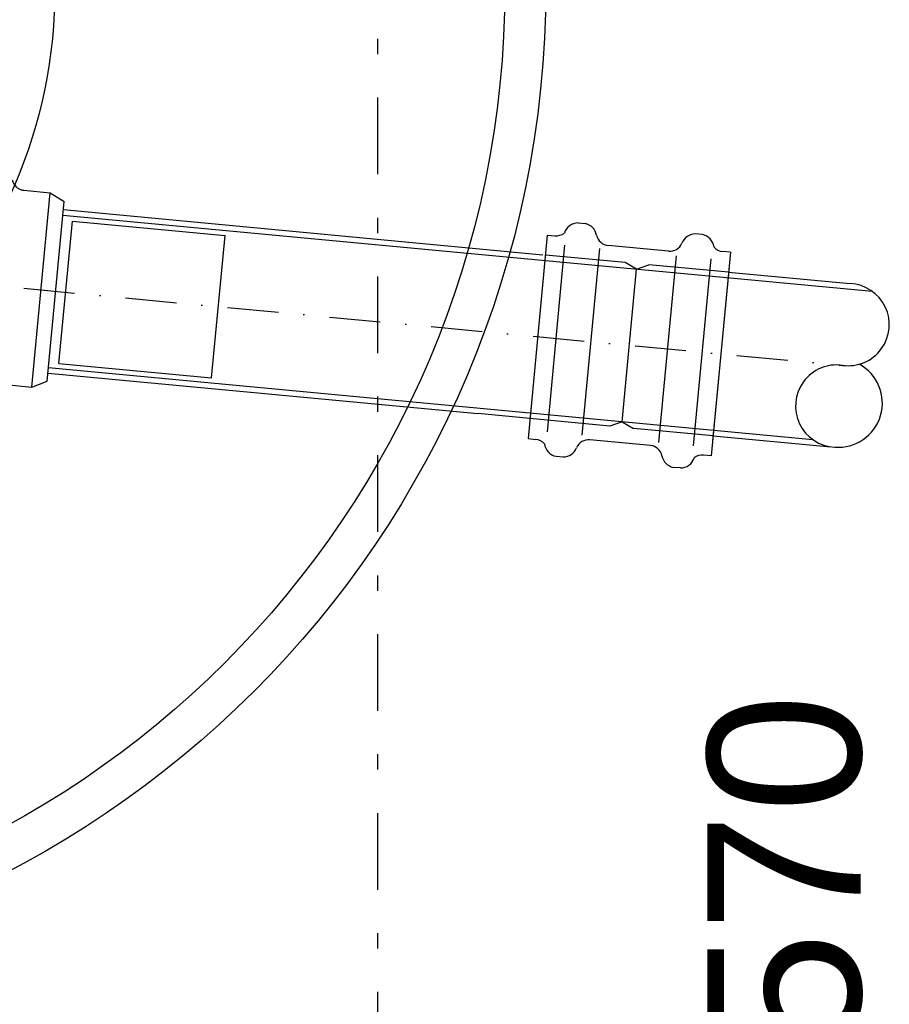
# Model space of a CAD drawing. Extents: x -12025 to 39812, y -28775 to 12.
# Tile 41 of 90: x 17278 to 18129, y -7353 to -6390. Entities that reach past the tile are written whole.
import ezdxf

# ---------------------------------------------------------------- set-up
doc = ezdxf.new("R2010")
doc.units = 0
doc.header["$MEASUREMENT"] = 0
for name, pattern in [('DASHDOT', [1, 0.5, -0.25, 0, -0.25]), ('Dashed_1', [1905, 1270, -635]), ('Čerchovaná S', [175, 75, -42.5, 15, -42.5])]:
    doc.linetypes.add(name, pattern=pattern)
for name, color, linetype in [('OÚ Dukovany půdorys kóty 1NP', 7, 'Continuous'), ('OÚ Dukovany půdorys podklad 1NP', 7, 'Continuous'), ('OÚ Dukovany zásuvky', 92, 'Continuous')]:
    doc.layers.add(name, color=color, linetype=linetype)
doc.styles.add('Arial', font='txt')
doc.linetypes.add('VODA_PITNA_PODZ', pattern='A,35,-15,[117,Cadkon.shx,S=1.25,R=0,X=0,Y=0],-50', length=100)

msp = doc.modelspace()

# ---------------------------------------------------------------- linework, layer by layer
at = {"layer": 'OÚ Dukovany půdorys podklad 1NP', "color": 154, "linetype": 'Čerchovaná S'}
msp.add_line((17628.43, -25791.13), (17628.43, -1625.04), dxfattribs=at)
at = {"layer": 'OÚ Dukovany zásuvky', "linetype": 'DASHDOT', "ltscale": 100}
msp.add_line((15687.43, -6502.61), (18082.79, -6728.1), dxfattribs=at)
at = {"layer": 'OÚ Dukovany zásuvky', "linetype": 'Dashed_1', "ltscale": 80}
for p, q in [((17282.25, -6556.83), (17307.96, -6559.25)), ((17290.07, -6749.42), (17307.96, -6559.25)), ((17307.96, -6559.25), (17321.65, -6567.68)), ((17305.08, -6743.69), (17321.65, -6567.68)), ((17321.46, -6569.67), (17321.46, -6569.67)), ((17320.89, -6575.68), (17789.82, -6619.81)), ((17316.51, -6726.35), (17329.63, -6586.97)), ((17320.39, -6581.02), (18111.75, -6655.49)), ((17329.63, -6586.97), (17478.97, -6601.02)), ((17465.85, -6740.41), (17478.97, -6601.02)), ((17306.34, -6730.36), (18053.82, -6800.7)), ((17316.51, -6726.35), (17465.85, -6740.41)), ((17305.83, -6735.69), (17726.34, -6775.26)), ((17264.35, -6747), (17290.07, -6749.42)), ((17290.07, -6749.42), (17305.08, -6743.69)), ((17305.08, -6743.69), (17305.08, -6743.69))]:
    msp.add_line(p, q, dxfattribs=at)
at = {"layer": 'OÚ Dukovany zásuvky', "linetype": 'Continuous'}
for p, q in [((17824.27, -6588.75), (17831.11, -6589.39)), ((17794.09, -6600.6), (17775.34, -6799.81)), ((17794.09, -6600.6), (17794.09, -6600.6)), ((17794.09, -6600.6), (17801.7, -6601.32)), ((17945.86, -6600.19), (17939.02, -6599.55)), ((17792.75, -6614.87), (17776.69, -6785.54)), ((17912.85, -6616.34), (17853.69, -6610.77)), ((17973.3, -6617.47), (17954.55, -6816.67)), ((17973.3, -6617.47), (17965.69, -6616.75)), ((17973.3, -6617.47), (17973.3, -6617.47)), ((17971.96, -6631.73), (17955.89, -6802.41)), ((17971.46, -6637.07), (18090.32, -6648.09)), ((17777.19, -6780.21), (17726.34, -6775.26)), ((17775.34, -6799.81), (17782.96, -6800.52)), ((17894.96, -6806.51), (17835.79, -6800.94)), ((17956.41, -6796.92), (18071.49, -6807.75)), ((17802.78, -6817.09), (17809.62, -6817.73)), ((17954.55, -6816.67), (17946.94, -6815.96)), ((17924.37, -6828.53), (17917.53, -6827.89))]:
    msp.add_line(p, q, dxfattribs=at)
at = {"layer": 'OÚ Dukovany zásuvky', "linetype": 'Dashed_1'}
for p, q in [((17794.23, -6793.25), (17811.42, -6610.57)), ((17828.19, -6796.44), (17845.38, -6613.77)), ((17903.26, -6803.51), (17920.45, -6620.83)), ((17937.22, -6806.71), (17954.42, -6624.03))]:
    msp.add_line(p, q, dxfattribs=at)
at = {"layer": 'OÚ Dukovany zásuvky', "linetype": 'Dashed_1', "ltscale": 100}
for p, q in [((17870.26, -6627.54), (17792.25, -6620.2)), ((17881.35, -6633.97), (17870.26, -6627.54)), ((17867.29, -6783.31), (17881.35, -6633.97)), ((17881.35, -6633.97), (17893.45, -6629.73)), ((17971.46, -6637.07), (17893.45, -6629.73)), ((17855.2, -6787.55), (17777.19, -6780.21)), ((17867.29, -6783.31), (17855.2, -6787.55)), ((17867.29, -6783.31), (17878.39, -6789.73)), ((17956.4, -6797.08), (17878.39, -6789.73))]:
    msp.add_line(p, q, dxfattribs=at)
at = {"layer": 'OÚ Dukovany zásuvky', "linetype": 'VODA_PITNA_PODZ'}
msp.add_circle((16817.61, -6357.88), 975, dxfattribs=at)
at = {"layer": 'OÚ Dukovany zásuvky', "linetype": 'VODA_PITNA_PODZ', "ltscale": 100}
msp.add_circle((16817.61, -6357.88), 935, dxfattribs=at)
at = {"layer": 'OÚ Dukovany zásuvky', "linetype": 'Continuous'}
msp.add_circle((16817.61, -6357.88), 495, dxfattribs=at)
at = {"layer": 'OÚ Dukovany zásuvky', "linetype": 'Dashed_1', "ltscale": 80}
msp.add_arc((17283.45, -6544.03), 12.86, -167.56454, -95.37648, dxfattribs=at)
at = {"layer": 'OÚ Dukovany zásuvky', "linetype": 'Continuous'}
for centre, radius, start, end in [((17824.32, -6602.89), 14.14, 90.19137, 162.57962), ((17802.91, -6588.52), 12.86, -95.37648, -52.00804), ((17828.42, -6603.27), 14.14, 10.32916, 79.05567), ((17854.89, -6597.97), 12.86, -167.56454, -95.37648), ((17939.07, -6613.69), 14.14, 90.19137, 158.91788), ((17943.18, -6614.07), 14.14, 6.66742, 79.05567), ((17914.06, -6603.54), 12.86, -95.37648, -23.18841), ((17966.89, -6603.95), 12.86, -138.74492, -95.37648), ((18088.44, -6688.27), 40.22, -98.08088, 87.32792), ((18077.13, -6767.92), 40.22, 81.91912, 267.32792), ((18078.78, -6765.12), 43.12, -94.6818, 61.9316), ((17781.75, -6813.32), 12.86, 41.25508, 84.62352), ((17834.58, -6813.74), 12.86, 84.62352, 156.81159), ((17805.46, -6803.2), 14.14, -173.33258, -100.94433), ((17809.57, -6803.59), 14.14, -89.80863, -21.08212), ((17893.75, -6819.31), 12.86, 12.43546, 84.62352), ((17920.22, -6814), 14.14, -169.67084, -100.94433), ((17924.33, -6814.39), 14.14, -89.80863, -17.42038), ((17945.73, -6828.76), 12.86, 84.62352, 127.99196)]:
    msp.add_arc(centre, radius, start, end, dxfattribs=at)

# ---------------------------------------------------------------- texts
at = {"layer": 'OÚ Dukovany půdorys kóty 1NP', "color": 1, "linetype": 'Continuous', "style": 'Arial'}
msp.add_text('9\xa0570', height=150, rotation=90, dxfattribs=at).set_placement((18100.78, -7573.62))

doc.saveas('drawing.dxf')
